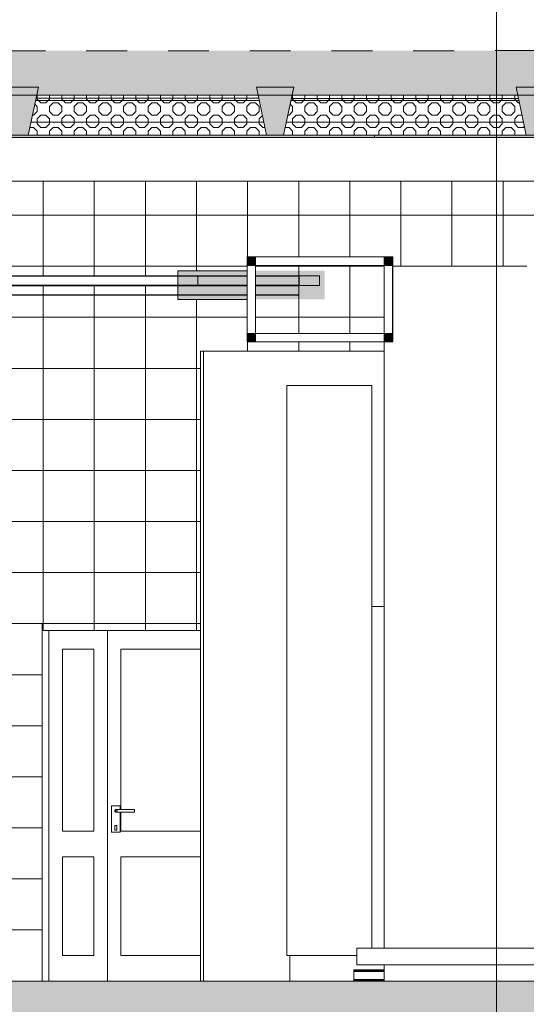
# Model space of a CAD drawing. Header units: millimetres. Extents: x -47038 to 86296, y -75637 to 48966.
# Tile 146 of 174: x 48020 to 50995, y 35644 to 41429. Entities that reach past the tile are written whole.
import ezdxf

# ---------------------------------------------------------------- set-up
doc = ezdxf.new("R2010")
doc.units = ezdxf.units.MM
doc.linetypes.add('Przerywana (2)', pattern=[48, 24, -24])
for name, color, linetype, lineweight, true_color in [('00 - odbojniki_Nr_pióra__95', 7, 'Continuous', 20, 0x7c7c7c), ('00 - SUFIT Z BLACHY_Nr_pióra__95', 7, 'Continuous', 20, 0x7c7c7c), ('01 - myjnia_Nr_pióra__95', 7, 'Continuous', 25, 0x7c7c7c), ('0_Nr_pióra__95', 7, 'Continuous', 20, 0x7c7c7c), ('280-A Dachy Powłoki_Nr_pióra__95', 7, 'Continuous', 20, 0x7c7c7c), ('410-K Osie główne_Nr_pióra__95', 7, 'Continuous', 20, 0x7c7c7c), ('420-K Ściany_Nr_pióra__95', 7, 'Continuous', 20, 0x7c7c7c), ('450-K Belki nośne_Nr_pióra__95', 7, 'Continuous', 25, 0x7c7c7c), ('450-K Belki_Nr_pióra__95', 7, 'Continuous', 20, 0x7c7c7c), ('460 - Stropy_Nr_pióra__95', 7, 'Continuous', 20, 0x7c7c7c), ('Drzwi Archicad_Nr_pióra__95', 7, 'Continuous', 25, 0x7c7c7c)]:
    doc.layers.add(name, color=color, linetype=linetype, lineweight=lineweight, true_color=true_color)
doc.layers.add('299-A Wymiary Opisy', color=7, linetype='Continuous')
doc.layers.add('420-K Ściany', color=7, linetype='Continuous')
for name, color, linetype, lineweight in [('450-K Belki_Nr_pióra__13', 7, 'Continuous', 25), ('Nowe_420 - Wełna mineralna_Nr_pióra__93', 9, 'Continuous', 20), ('Nowe_Drzwi Archicad_Nr_pióra__93', 9, 'Continuous', 20), ('XREF', 8, 'Continuous', 9)]:
    doc.layers.add(name, color=color, linetype=linetype, lineweight=lineweight)

# ---------------------------------------------------------------- blocks, each defined once
blk = doc.blocks.new('ElemPrzekroju_341_1', base_point=(5044, -99.42))
at = {"layer": '01 - myjnia_Nr_pióra__95', "color": 8, "linetype": 'Continuous', "lineweight": 13, "true_color": 0x7c7c7c}
for p, q in [((2468.71, 281.08), (2544.12, 281.08)), ((2468.71, 276.08), (2544.28, 276.08))]:
    blk.add_line(p, q, dxfattribs=at)
blk = doc.blocks.new('ElemPrzekroju_342_1', base_point=(5044, -99.42))
at = {"layer": '01 - myjnia_Nr_pióra__95', "linetype": 'Continuous', "lineweight": 20, "true_color": 0x7c7c7c}
blk.add_hatch(color=8, dxfattribs=at).paths.add_polyline_path([(2468.71, 326.08), (2463.71, 326.08), (2463.71, 321.08), (2468.71, 321.08)])
at = {"layer": '01 - myjnia_Nr_pióra__95', "color": 8, "linetype": 'Continuous', "lineweight": 20, "true_color": 0x7c7c7c}
for p, q in [((2463.71, 326.08), (2463.71, 321.08)), ((2468.71, 326.08), (2463.71, 326.08)), ((2468.71, 326.08), (2468.71, 321.08)), ((2468.71, 321.08), (2463.71, 321.08))]:
    blk.add_line(p, q, dxfattribs=at)
blk = doc.blocks.new('ElemPrzekroju_343_1', base_point=(5044, -99.42))
at = {"layer": '01 - myjnia_Nr_pióra__95', "linetype": 'Continuous', "lineweight": 20, "true_color": 0x7c7c7c}
blk.add_hatch(color=8, dxfattribs=at).paths.add_polyline_path([(2549.29, 326.08), (2544.29, 326.08), (2544.29, 321.08), (2549.29, 321.08)])
at = {"layer": '01 - myjnia_Nr_pióra__95', "color": 8, "linetype": 'Continuous', "lineweight": 20, "true_color": 0x7c7c7c}
for p, q in [((2544.29, 326.08), (2544.29, 321.08)), ((2549.29, 326.08), (2544.29, 326.08)), ((2549.29, 326.08), (2549.29, 321.08)), ((2549.29, 321.08), (2544.29, 321.08))]:
    blk.add_line(p, q, dxfattribs=at)
blk = doc.blocks.new('A$C67FE79C0')
at = {"layer": '01 - myjnia_Nr_pióra__95', "linetype": 'Continuous', "lineweight": 5}
for points in [[(455.63, 425.5), (450.63, 425.5), (450.63, 420.5), (455.63, 420.5)], [(536.21, 425.5), (531.21, 425.5), (531.21, 420.5), (536.21, 420.5)], [(455.63, 380.5), (450.63, 380.5), (450.63, 375.5), (455.63, 375.5)], [(531.25, 380.5), (531.25, 375.5), (536.25, 375.5), (536.25, 380.5)]]:
    blk.add_hatch(color=8, dxfattribs=at).paths.add_polyline_path(points)
at = {"layer": '280-A Dachy Powłoki_Nr_pióra__95', "linetype": 'Continuous', "lineweight": 5}
for points in [[(2971.45, 546.91), (24.72, 546.59), (24.72, 545.08), (2971.45, 545.41)], [(24.72, 545.08), (24.72, 520.99), (156.12, 521.01), (155.24, 525.13), (177.24, 525.13), (176.36, 521.01), (307.01, 521.02), (306.14, 525.13), (328.14, 525.13), (327.26, 521.03), (457, 521.04), (456.12, 525.13), (478.12, 525.13), (477.25, 521.04), (609.45, 521.06), (608.58, 525.13), (630.58, 525.13), (629.71, 521.06), (758.24, 521.07), (757.37, 525.13), (779.37, 525.13), (778.51, 521.08), (905.7, 521.09), (904.84, 525.13), (926.84, 525.13), (925.98, 521.09), (1058.53, 521.11), (1057.67, 525.13), (1079.67, 525.13), (1078.81, 521.11), (1207.44, 521.12), (1206.58, 525.13), (1228.58, 525.13), (1227.73, 521.13), (1358.14, 521.14), (1357.28, 525.13), (1379.28, 525.13), (1378.43, 521.14), (1515.84, 521.16), (1514.99, 525.13), (1536.99, 525.13), (1536.14, 521.16), (1673.31, 521.17), (1672.46, 525.13), (1694.46, 525.13), (1693.62, 521.18), (1792.42, 521.19), (1791.5, 525.13), (1827.5, 525.13), (1826.59, 521.19), (1959.72, 521.21), (1958.88, 525.13), (1980.88, 525.13), (1980.04, 521.21), (2110.56, 521.22), (2109.73, 525.13), (2131.73, 525.13), (2130.89, 521.22), (2261.08, 521.24), (2260.18, 525.13), (2296.18, 525.13), (2295.28, 521.24), (2394.9, 521.25), (2394, 525.13), (2430, 525.13), (2429.11, 521.26), (2561.6, 521.27), (2560.77, 525.13), (2582.77, 525.13), (2581.95, 521.27), (2712.14, 521.29), (2711.32, 525.13), (2733.32, 525.13), (2732.5, 521.29), (2862.17, 521.31), (2861.35, 525.13), (2883.35, 525.13), (2882.54, 521.31), (2971.45, 521.32), (2971.45, 545.41)], [(327.15, 520.52), (457.1, 520.54), (457, 521.04), (327.26, 521.03)], [(477.14, 520.54), (609.56, 520.56), (609.45, 521.06), (477.25, 521.04)]]:
    blk.add_hatch(color=8, dxfattribs=at).paths.add_polyline_path(points)
at = {"layer": '450-K Belki nośne_Nr_pióra__95', "linetype": 'Continuous', "lineweight": 5}
for points in [[(306.14, 525.13), (312.14, 497.03), (322.14, 497.02), (328.14, 525.13)], [(456.12, 525.13), (462.12, 497.03), (472.12, 497.02), (478.12, 525.13)], [(608.58, 525.13), (614.58, 497.03), (624.58, 497.02), (630.58, 525.13)]]:
    blk.add_hatch(color=8, dxfattribs=at).paths.add_polyline_path(points)
at = {"layer": '460 - Stropy_Nr_pióra__95', "linetype": 'Continuous', "lineweight": 5}
for points in [[(668.83, 0), (-27.77, 0), (-27.77, -10), (668.83, -10)], [(-27.77, -25), (-15.72, -25), (-15.72, -25.05), (24.28, -25.05), (2971.45, -25.05), (3011.45, -25.05), (3011.45, -25), (3023.5, -25), (3023.5, -10.05), (2768.83, -10.05), (2768.83, -15), (668.83, -15), (668.83, -10.05), (-27.77, -10.05)]]:
    blk.add_hatch(color=8, dxfattribs=at).paths.add_polyline_path(points)
at = {"color": 8, "lineweight": 5}
for p, q in [((327.15, 520.51), (322.14, 497.03)), ((457.11, 520.52), (327.15, 520.51)), ((462.12, 497.03), (457.11, 520.52)), ((477.14, 520.51), (472.12, 497.03)), ((609.56, 520.52), (477.14, 520.51)), ((614.58, 497.03), (609.56, 520.52)), ((322.14, 497.03), (462.12, 497.03)), ((472.12, 497.03), (614.58, 497.03)), ((481.07, 414.4), (481.07, 408.7)), ((481.23, 414.4), (481.07, 414.4)), ((481.23, 408.7), (481.23, 414.4)), ((481.07, 408.7), (481.23, 408.7))]:
    blk.add_line(p, q, dxfattribs=at)
at = {"layer": '00 - odbojniki_Nr_pióra__95', "color": 8, "linetype": 'Continuous', "lineweight": 5}
for p, q in [((515.11, 18.89), (515.11, 19.22)), ((515.11, 18.29), (515.12, 18.74)), ((515.11, 17.59), (515.11, 18.29)), ((515.11, 16.67), (515.11, 17.59)), ((515.12, 19.39), (515.12, 19.22)), ((515.12, 19.39), (2847.36, 19.39)), ((515.12, 19.22), (515.12, 18.73)), ((515.12, 18.73), (515.13, 17.94)), ((515.13, 17.94), (515.13, 16.92)), ((515.11, 15.6), (515.11, 16.67)), ((515.11, 14.45), (515.11, 15.6)), ((515.11, 13.29), (515.11, 14.45)), ((515.11, 12.22), (515.11, 13.29)), ((515.11, 11.3), (515.11, 12.22)), ((515.12, 14.45), (515.13, 14.45)), ((515.13, 16.92), (515.13, 15.72)), ((515.13, 15.72), (515.13, 14.45)), ((515.13, 14.45), (515.13, 13.17)), ((515.13, 13.17), (515.13, 11.97)), ((515.13, 11.97), (515.13, 10.95)), ((515.11, 10.6), (515.11, 11.3)), ((515.12, 10.15), (515.11, 10.6)), ((515.11, 9.67), (515.11, 10)), ((515.13, 10.95), (515.12, 10.16)), ((515.12, 10.16), (515.12, 9.67)), ((515.12, 9.67), (515.12, 9.5)), ((515.12, 9.5), (2847.36, 9.5))]:
    blk.add_line(p, q, dxfattribs=at)
at = {"layer": '00 - SUFIT Z BLACHY_Nr_pióra__95', "color": 8, "linetype": 'Continuous', "lineweight": 5}
for p, q in [((513.33, 6.5), (513.33, 6.36)), ((513.33, 6.36), (513.33, 6.5)), ((531.2, 6.5), (513.33, 6.5)), ((513.33, 6.36), (513.33, 6.17)), ((513.33, 6.17), (513.33, 6.36)), ((513.33, 6.17), (513.33, 6.03)), ((513.33, 6.03), (513.33, 6.17)), ((513.33, 5.54), (513.33, 6.03)), ((513.33, 6.03), (513.33, 5.53)), ((531.2, 6.03), (513.33, 6.03)), ((513.33, 5.53), (513.33, 5.54)), ((513.33, 5.53), (513.33, 0.97)), ((513.33, 5.53), (531.2, 5.53)), ((513.33, 0.96), (513.33, 0.97)), ((513.33, 0.97), (513.33, 0.47)), ((531.2, 0.97), (513.33, 0.97)), ((513.33, 0.47), (513.33, 0.96)), ((513.33, 0.34), (513.33, 0.47)), ((513.33, 0.47), (513.33, 0.34)), ((531.2, 0.47), (513.33, 0.47)), ((513.33, 0.13), (513.33, 0.34)), ((513.33, 0.34), (513.33, 0.13)), ((513.33, 0), (513.33, 0.13)), ((513.33, 0.13), (513.33, 0))]:
    blk.add_line(p, q, dxfattribs=at)
at = {"layer": '01 - myjnia_Nr_pióra__95', "color": 8, "linetype": 'Continuous', "lineweight": 5}
for p, q in [((450.63, 425.5), (450.63, 420.5)), ((455.63, 425.5), (450.63, 425.5)), ((455.63, 425.5), (531.21, 425.5)), ((455.63, 425.5), (455.63, 420.5)), ((531.21, 425.5), (531.21, 420.5)), ((536.21, 425.5), (531.21, 425.5)), ((536.21, 425.5), (536.22, 425.5)), ((536.21, 425.5), (536.21, 420.5)), ((536.22, 425.5), (536.22, 420.5)), ((450.63, 380.5), (450.63, 420.5)), ((455.63, 420.5), (450.63, 420.5)), ((455.63, 380.5), (455.63, 420.5)), ((455.63, 420.5), (531.04, 420.5)), ((531.04, 420.5), (531.21, 420.5)), ((531.04, 380.5), (531.04, 420.5)), ((536.21, 420.5), (531.21, 420.5)), ((536.04, 380.5), (536.04, 420.5)), ((536.13, 380.5), (536.13, 420.5)), ((536.13, 420), (614.98, 420)), ((536.21, 420.5), (536.22, 420.5)), ((450.63, 380.5), (450.63, 375.5)), ((455.63, 380.5), (450.63, 380.5)), ((455.63, 380.5), (531.04, 380.5)), ((455.63, 380.5), (455.63, 375.5)), ((531.04, 380.5), (531.25, 380.5)), ((531.2, 380.5), (531.2, 19.39)), ((531.25, 380.5), (531.25, 375.5)), ((536.25, 380.5), (531.25, 380.5)), ((536.25, 380.5), (536.25, 375.5)), ((536.27, 380.5), (536.25, 380.5)), ((536.27, 380.5), (536.27, 375.5)), ((455.63, 375.5), (450.63, 375.5)), ((455.63, 375.5), (531.2, 375.5)), ((536.25, 375.5), (531.25, 375.5)), ((536.27, 375.5), (536.25, 375.5)), ((423.26, 370), (425.04, 370)), ((423.26, 0), (423.26, 370)), ((426.72, 370), (425.04, 370)), ((425.04, 370), (425.04, 0)), ((431.61, 370), (426.72, 370)), ((437.29, 370), (431.61, 370)), ((443.7, 370), (437.29, 370)), ((450.76, 370), (443.7, 370)), ((458.37, 370), (450.76, 370)), ((466.46, 370), (458.37, 370)), ((474.92, 370), (466.46, 370)), ((483.65, 370), (474.92, 370)), ((492.54, 370), (483.65, 370)), ((501.48, 370), (492.54, 370)), ((510.38, 370), (501.48, 370)), ((519.11, 370), (510.38, 370)), ((527.57, 370), (519.11, 370)), ((531.2, 370), (527.57, 370)), ((473.91, 350), (474.29, 350)), ((473.91, 15), (473.91, 350)), ((474.29, 350), (475.42, 350)), ((475.42, 350), (477.26, 350)), ((477.26, 350), (479.76, 350)), ((479.76, 350), (482.84, 350)), ((482.84, 350), (486.41, 350)), ((486.41, 350), (490.36, 350)), ((490.36, 350), (494.57, 350)), ((494.57, 350), (498.91, 350)), ((498.91, 350), (503.25, 350)), ((503.25, 350), (507.46, 350)), ((507.46, 350), (511.41, 350)), ((511.41, 350), (514.98, 350)), ((514.98, 350), (518.06, 350)), ((518.06, 350), (520.56, 350)), ((520.56, 350), (522.41, 350)), ((522.41, 350), (523.53, 350)), ((523.53, 350), (523.91, 350)), ((523.91, 19.39), (523.91, 350)), ((523.91, 220), (531.2, 220)), ((473.91, 15), (474.29, 15)), ((474.29, 15), (475.42, 15)), ((475.42, 15), (477.26, 15)), ((475.68, 15), (475.68, 0)), ((477.26, 15), (479.76, 15)), ((479.76, 15), (482.84, 15)), ((482.84, 15), (486.41, 15)), ((486.41, 15), (490.36, 15)), ((490.36, 15), (494.57, 15)), ((494.57, 15), (498.91, 15)), ((498.91, 15), (503.25, 15)), ((503.25, 15), (507.46, 15)), ((507.46, 15), (511.41, 15)), ((511.41, 15), (514.98, 15)), ((514.98, 15), (515.11, 15)), ((531.2, 9.5), (531.2, 0))]:
    blk.add_line(p, q, dxfattribs=at)
at = {"layer": '0_Nr_pióra__95', "color": 8, "linetype": 'Continuous', "lineweight": 5}
for p, q in [((2974.13, 470), (36.92, 470)), ((330.93, 414.4), (330.93, 470)), ((360.93, 414.4), (360.93, 470)), ((390.93, 414.4), (390.93, 470)), ((420.93, 417.33), (420.93, 470)), ((450.93, 425.5), (450.93, 470)), ((480.93, 425.5), (480.93, 470)), ((510.93, 425.5), (510.93, 470)), ((540.93, 420), (540.93, 470)), ((570.93, 420), (570.93, 470)), ((600.93, 420), (600.93, 470)), ((36.92, 450), (2974.13, 450)), ((450.63, 420.5), (450.63, 425.5)), ((450.63, 425.5), (531.21, 425.5)), ((531.21, 425.5), (536.13, 425.5)), ((536.13, 425.5), (536.13, 420.5)), ((36.92, 420), (450.63, 420)), ((409.99, 414.4), (409.99, 417.33)), ((409.99, 417.33), (450.63, 417.33)), ((450.63, 417.33), (450.63, 420.5)), ((455.63, 420.5), (455.63, 380.5)), ((531.21, 420.5), (455.63, 420.5)), ((455.63, 420), (531.21, 420)), ((480.93, 380.5), (480.93, 420.5)), ((510.93, 380.5), (510.93, 420.5)), ((531.21, 380.5), (531.21, 420.5)), ((536.13, 420.5), (536.13, 420)), ((536.13, 420), (614.98, 420)), ((36.92, 414.4), (409.99, 414.4)), ((409.99, 414.4), (409.99, 403.16)), ((421.63, 414.4), (409.99, 414.4)), ((409.99, 414.4), (409.99, 408.7)), ((421.63, 408.7), (421.63, 414.4)), ((409.99, 408.86), (36.92, 408.86)), ((330.93, 206), (330.93, 408.86)), ((360.93, 206), (360.93, 408.86)), ((390.93, 206), (390.93, 408.86)), ((409.99, 400.5), (409.99, 408.86)), ((409.99, 408.7), (421.63, 408.7)), ((450.63, 400.5), (409.99, 400.5)), ((420.93, 206), (420.93, 400.5)), ((450.63, 380.5), (450.63, 400.5)), ((36.92, 390), (450.63, 390)), ((455.63, 390), (531.21, 390)), ((450.63, 375.5), (450.63, 380.5)), ((455.63, 380.5), (531.21, 380.5)), ((531.2, 375.5), (450.63, 375.5)), ((450.93, 370), (450.93, 375.5)), ((480.93, 370), (480.93, 375.5)), ((510.93, 370), (510.93, 375.5)), ((531.2, 370), (531.2, 375.5)), ((423.26, 206), (423.26, 370)), ((423.26, 370), (531.2, 370)), ((36.92, 360), (423.26, 360)), ((36.92, 330), (423.26, 330)), ((36.92, 300), (423.26, 300)), ((36.92, 270), (423.26, 270)), ((36.92, 240), (423.26, 240)), ((36.92, 210), (423.26, 210)), ((330.23, 0), (330.23, 206)), ((330.23, 206), (423.26, 206)), ((36.92, 180), (330.23, 180)), ((36.92, 150), (330.23, 150)), ((36.92, 120), (330.23, 120)), ((36.92, 90), (330.23, 90)), ((36.92, 60), (330.23, 60)), ((36.92, 30), (330.23, 30)), ((330.23, 0), (330.23, 25)), ((36.92, 0), (330.23, 0))]:
    blk.add_line(p, q, dxfattribs=at)
at = {"layer": '280-A Dachy Powłoki_Nr_pióra__95', "color": 8, "linetype": 'Przerywana (2)', "lineweight": 5}
blk.add_line((2972.22, 546.91), (23.28, 546.59), dxfattribs=at)
at = {"layer": '280-A Dachy Powłoki_Nr_pióra__95', "color": 8, "linetype": 'Continuous', "lineweight": 5}
blk.add_line((2972.22, 520.82), (23.28, 520.49), dxfattribs=at)
at = {"layer": '299-A Wymiary Opisy', "color": 8, "linetype": 'Continuous', "lineweight": 5}
blk.add_line((597.05, 0), (84.33, 0), dxfattribs=at)
at = {"layer": '410-K Osie główne_Nr_pióra__95', "color": 8, "linetype": 'Continuous', "lineweight": 5}
blk.add_line((597.12, 900), (597.12, -300), dxfattribs=at)
at = {"layer": '420-K Ściany_Nr_pióra__95', "color": 8, "linetype": 'Continuous', "lineweight": 5}
blk.add_line((2912.59, 470), (25.06, 470), dxfattribs=at)
at = {"layer": '450-K Belki nośne_Nr_pióra__95', "color": 8, "linetype": 'Continuous', "lineweight": 5}
for p, q in [((306.14, 525.13), (328.14, 525.13)), ((328.14, 525.13), (322.14, 497.02)), ((456.12, 525.13), (462.12, 497.03)), ((456.12, 525.13), (478.12, 525.13)), ((478.12, 525.13), (472.12, 497.02)), ((608.58, 525.13), (614.58, 497.03)), ((608.58, 525.13), (630.58, 525.13)), ((312.14, 497.03), (322.14, 497.02)), ((462.12, 497.03), (472.12, 497.02))]:
    blk.add_line(p, q, dxfattribs=at)
at = {"layer": '450-K Belki_Nr_pióra__13', "color": 8, "linetype": 'Continuous', "lineweight": 5}
for p, q in [((326.79, 518.82), (457.47, 518.82)), ((476.73, 518.63), (609.97, 518.63))]:
    blk.add_line(p, q, dxfattribs=at)
at = {"layer": '450-K Belki_Nr_pióra__95', "color": 8, "linetype": 'Continuous', "lineweight": 5, "extrusion": (0, 0, -1)}
for points in [[(-450.63, 400.5), (-409.99, 417.33), (-409.99, 400.5)], [(-409.99, 417.33), (-450.63, 400.5), (-450.63, 417.33)], [(-496.28, 400.5), (-455.63, 417.33), (-455.63, 400.5)], [(-455.63, 417.33), (-496.28, 400.5), (-496.28, 417.33)]]:
    blk.add_solid(points, dxfattribs=at)
at = {"layer": '460 - Stropy_Nr_pióra__95', "color": 8, "linetype": 'Continuous', "lineweight": 5}
for p, q in [((457.78, 517.37), (326.48, 517.37)), ((610.24, 517.37), (476.47, 517.37)), ((460.51, 504.57), (323.75, 504.57)), ((612.97, 504.57), (473.73, 504.57)), ((668.83, 0), (31.78, 0))]:
    blk.add_line(p, q, dxfattribs=at)
at = {"layer": 'Drzwi Archicad_Nr_pióra__95', "color": 8, "linetype": 'Continuous', "lineweight": 5}
for p, q in [((330.23, 25), (330.23, 210)), ((330.23, 210), (423.26, 210)), ((334.2, 206), (334.2, 195)), ((368.6, 206), (334.2, 206)), ((368.6, 0), (368.6, 206)), ((368.6, 206), (423.26, 206)), ((334.2, 195), (334.2, 15)), ((342.2, 88), (342.2, 195)), ((342.2, 195), (360.6, 195)), ((360.59, 195), (360.59, 88)), ((360.6, 88), (360.6, 195)), ((360.6, 88), (360.6, 195)), ((360.6, 195), (360.6, 88)), ((376.6, 195), (376.6, 100.7)), ((423.26, 195), (376.6, 195)), ((376.1, 103), (371.1, 103)), ((371.1, 103), (371.1, 87.5)), ((372.91, 100.14), (372.9, 100)), ((372.9, 100), (372.91, 99.86)), ((372.95, 100.27), (372.91, 100.14)), ((372.91, 99.86), (372.95, 99.73)), ((373.02, 100.39), (372.95, 100.27)), ((372.95, 99.73), (373.02, 99.61)), ((373.11, 100.49), (373.02, 100.39)), ((373.02, 99.61), (373.11, 99.51)), ((373.21, 100.58), (373.11, 100.49)), ((373.11, 99.51), (373.21, 99.42)), ((373.33, 100.65), (373.21, 100.58)), ((373.21, 99.42), (373.33, 99.35)), ((373.24, 100.14), (373.23, 100)), ((373.23, 100), (373.24, 99.86)), ((373.28, 100.27), (373.24, 100.14)), ((373.24, 99.86), (373.28, 99.73)), ((373.34, 100.39), (373.28, 100.27)), ((373.28, 99.73), (373.34, 99.61)), ((373.46, 100.69), (373.33, 100.65)), ((373.33, 99.35), (373.46, 99.31)), ((373.42, 100.49), (373.34, 100.39)), ((373.34, 99.61), (373.42, 99.51)), ((373.51, 100.58), (373.42, 100.49)), ((373.42, 99.51), (373.51, 99.42)), ((373.6, 100.7), (373.46, 100.69)), ((373.46, 99.31), (373.6, 99.3)), ((373.6, 100.7), (373.86, 100.7)), ((373.6, 99.3), (373.86, 99.3)), ((373.86, 100.7), (374.56, 100.7)), ((373.86, 99.3), (374.56, 99.3)), ((374.2, 100.14), (374.19, 100)), ((374.19, 100), (374.2, 99.86)), ((374.22, 100.27), (374.2, 100.14)), ((374.2, 99.86), (374.22, 99.73)), ((374.26, 100.39), (374.22, 100.27)), ((374.22, 99.73), (374.26, 99.61)), ((374.3, 100.49), (374.26, 100.39)), ((374.26, 99.61), (374.3, 99.51)), ((374.36, 100.58), (374.3, 100.49)), ((374.3, 99.51), (374.36, 99.42)), ((374.56, 100.7), (375.51, 100.7)), ((374.56, 99.3), (375.51, 99.3)), ((375.51, 100.7), (384.61, 100.7)), ((375.51, 99.3), (384.61, 99.3)), ((376.1, 100.7), (376.1, 103)), ((376.1, 87.5), (376.1, 99.3)), ((376.6, 99.3), (376.6, 88)), ((384.61, 100.7), (384.61, 100.69)), ((384.61, 100.69), (384.61, 100.65)), ((384.61, 100.65), (384.61, 100.58)), ((384.61, 100.58), (384.61, 100.49)), ((384.61, 100.49), (384.61, 100.39)), ((384.61, 100.39), (384.61, 100.27)), ((384.61, 100.27), (384.61, 100.14)), ((384.61, 100.14), (384.61, 100)), ((384.61, 100), (384.61, 99.86)), ((384.61, 99.86), (384.61, 99.73)), ((384.61, 99.73), (384.61, 99.61)), ((384.61, 99.61), (384.61, 99.51)), ((384.61, 99.51), (384.61, 99.42)), ((384.61, 99.42), (384.61, 99.35)), ((384.61, 99.35), (384.61, 99.31)), ((384.61, 99.31), (384.61, 99.3)), ((360.6, 88), (342.2, 88)), ((371.1, 87.5), (376.1, 87.5)), ((373, 88.7), (373, 91.3)), ((373, 91.3), (374.2, 91.3)), ((374.2, 88.7), (373, 88.7)), ((374.2, 91.3), (374.2, 88.7)), ((376.6, 88), (423.26, 88)), ((342.2, 15), (342.2, 73)), ((342.2, 73), (360.6, 73)), ((360.59, 73), (360.59, 15)), ((360.6, 15), (360.6, 73)), ((360.6, 15), (360.6, 73)), ((360.6, 73), (360.6, 15)), ((376.6, 73), (376.6, 15)), ((423.26, 73), (376.6, 73)), ((334.2, 15), (334.2, 0)), ((360.6, 15), (342.2, 15)), ((376.6, 15), (423.26, 15))]:
    blk.add_line(p, q, dxfattribs=at)
at = {"layer": 'Nowe_420 - Wełna mineralna_Nr_pióra__93', "color": 8, "linetype": 'Continuous', "lineweight": 5}
for p, q in [((327.15, 520.51), (322.14, 497.03)), ((326.03, 515.27), (327.4, 513.9)), ((457.11, 520.52), (327.15, 520.51)), ((327.4, 518.14), (327.4, 520.51)), ((327.4, 518.14), (329.52, 516.02)), ((329.52, 516.02), (332.52, 516.02)), ((332.52, 516.02), (334.64, 518.14)), ((334.64, 518.14), (334.64, 520.51)), ((334.64, 513.9), (336.76, 516.02)), ((336.76, 516.02), (339.76, 516.02)), ((339.76, 516.02), (341.89, 513.9)), ((341.89, 518.14), (341.89, 520.51)), ((341.89, 518.14), (344.01, 516.02)), ((344.01, 516.02), (347.01, 516.02)), ((347.01, 516.02), (349.13, 518.14)), ((349.13, 518.14), (349.13, 520.51)), ((349.13, 513.9), (351.25, 516.02)), ((351.25, 516.02), (354.25, 516.02)), ((354.25, 516.02), (356.37, 513.9)), ((356.37, 518.14), (356.37, 520.51)), ((356.37, 518.14), (358.49, 516.02)), ((358.49, 516.02), (361.49, 516.02)), ((361.49, 516.02), (363.61, 518.14)), ((363.61, 518.14), (363.61, 520.51)), ((363.61, 513.9), (365.73, 516.02)), ((365.73, 516.02), (368.73, 516.02)), ((368.73, 516.02), (370.86, 513.9)), ((370.86, 518.14), (370.86, 520.51)), ((370.86, 518.14), (372.98, 516.02)), ((372.98, 516.02), (375.98, 516.02)), ((375.98, 516.02), (378.1, 518.14)), ((378.1, 518.14), (378.1, 520.51)), ((378.1, 513.9), (380.22, 516.02)), ((380.22, 516.02), (383.22, 516.02)), ((383.22, 516.02), (385.34, 513.9)), ((385.34, 518.14), (385.34, 520.52)), ((385.34, 518.14), (387.46, 516.02)), ((387.46, 516.02), (390.46, 516.02)), ((390.46, 516.02), (392.58, 518.14)), ((392.58, 518.14), (392.58, 520.52)), ((392.58, 513.9), (394.71, 516.02)), ((394.71, 516.02), (397.71, 516.02)), ((397.71, 516.02), (399.83, 513.9)), ((399.83, 518.14), (399.83, 520.52)), ((399.83, 518.14), (401.95, 516.02)), ((401.95, 516.02), (404.95, 516.02)), ((404.95, 516.02), (407.07, 518.14)), ((407.07, 518.14), (407.07, 520.52)), ((407.07, 513.9), (409.19, 516.02)), ((409.19, 516.02), (412.19, 516.02)), ((412.19, 516.02), (414.31, 513.9)), ((414.31, 518.14), (414.31, 520.52)), ((414.31, 518.14), (416.43, 516.02)), ((416.43, 516.02), (419.43, 516.02)), ((419.43, 516.02), (421.55, 518.14)), ((421.55, 518.14), (421.55, 520.52)), ((421.55, 513.9), (423.68, 516.02)), ((423.68, 516.02), (426.68, 516.02)), ((426.68, 516.02), (428.8, 513.9)), ((428.8, 518.14), (428.8, 520.52)), ((428.8, 518.14), (430.92, 516.02)), ((430.92, 516.02), (433.92, 516.02)), ((433.92, 516.02), (436.04, 518.14)), ((436.04, 518.14), (436.04, 520.52)), ((436.04, 513.9), (438.16, 516.02)), ((438.16, 516.02), (441.16, 516.02)), ((441.16, 516.02), (443.28, 513.9)), ((443.28, 518.14), (443.28, 520.52)), ((443.28, 518.14), (445.4, 516.02)), ((445.4, 516.02), (448.4, 516.02)), ((448.4, 516.02), (450.52, 518.14)), ((450.52, 518.14), (450.52, 520.52)), ((450.52, 513.9), (452.65, 516.02)), ((452.65, 516.02), (455.65, 516.02)), ((455.65, 516.02), (457.77, 513.9)), ((462.12, 497.03), (457.11, 520.52)), ((477.14, 520.51), (472.12, 497.03)), ((476.02, 515.27), (477.39, 513.9)), ((609.56, 520.52), (477.14, 520.51)), ((477.39, 518.14), (477.39, 520.51)), ((477.39, 518.14), (479.51, 516.02)), ((479.51, 516.02), (482.51, 516.02)), ((482.51, 516.02), (484.63, 518.14)), ((484.63, 518.14), (484.63, 520.51)), ((484.63, 513.9), (486.75, 516.02)), ((486.75, 516.02), (489.75, 516.02)), ((489.75, 516.02), (491.87, 513.9)), ((491.87, 518.14), (491.87, 520.51)), ((491.87, 518.14), (493.99, 516.02)), ((493.99, 516.02), (496.99, 516.02)), ((496.99, 516.02), (499.12, 518.14)), ((499.12, 518.14), (499.12, 520.51)), ((499.12, 513.9), (501.24, 516.02)), ((501.24, 516.02), (504.24, 516.02)), ((504.24, 516.02), (506.36, 513.9)), ((506.36, 518.14), (506.36, 520.51)), ((506.36, 518.14), (508.48, 516.02)), ((508.48, 516.02), (511.48, 516.02)), ((511.48, 516.02), (513.6, 518.14)), ((513.6, 518.14), (513.6, 520.51)), ((513.6, 513.9), (515.72, 516.02)), ((515.72, 516.02), (518.72, 516.02)), ((518.72, 516.02), (520.84, 513.9)), ((520.84, 518.14), (520.84, 520.52)), ((520.84, 518.14), (522.97, 516.02)), ((522.97, 516.02), (525.97, 516.02)), ((525.97, 516.02), (528.09, 518.14)), ((528.09, 518.14), (528.09, 520.52)), ((528.09, 513.9), (530.21, 516.02)), ((530.21, 516.02), (533.21, 516.02)), ((533.21, 516.02), (535.33, 513.9)), ((535.33, 518.14), (535.33, 520.52)), ((535.33, 518.14), (537.45, 516.02)), ((537.45, 516.02), (540.45, 516.02)), ((540.45, 516.02), (542.57, 518.14)), ((542.57, 518.14), (542.57, 520.52)), ((542.57, 513.9), (544.69, 516.02)), ((544.69, 516.02), (547.69, 516.02)), ((547.69, 516.02), (549.81, 513.9)), ((549.81, 518.14), (549.81, 520.52)), ((549.81, 518.14), (551.94, 516.02)), ((551.94, 516.02), (554.94, 516.02)), ((554.94, 516.02), (557.06, 518.14)), ((557.06, 518.14), (557.06, 520.52)), ((557.06, 513.9), (559.18, 516.02)), ((559.18, 516.02), (562.18, 516.02)), ((562.18, 516.02), (564.3, 513.9)), ((564.3, 518.14), (564.3, 520.52)), ((564.3, 518.14), (566.42, 516.02)), ((566.42, 516.02), (569.42, 516.02)), ((569.42, 516.02), (571.54, 518.14)), ((571.54, 518.14), (571.54, 520.52)), ((571.54, 513.9), (573.66, 516.02)), ((573.66, 516.02), (576.66, 516.02)), ((576.66, 516.02), (578.79, 513.9)), ((578.79, 518.14), (578.79, 520.52)), ((578.79, 518.14), (580.91, 516.02)), ((580.91, 516.02), (583.91, 516.02)), ((583.91, 516.02), (586.03, 518.14)), ((586.03, 518.14), (586.03, 520.52)), ((586.03, 513.9), (588.15, 516.02)), ((588.15, 516.02), (591.15, 516.02)), ((591.15, 516.02), (593.27, 513.9)), ((593.27, 518.14), (593.27, 520.52)), ((593.27, 518.14), (595.39, 516.02)), ((595.39, 516.02), (598.39, 516.02)), ((598.39, 516.02), (600.51, 518.14)), ((600.51, 518.14), (600.51, 520.52)), ((600.51, 513.9), (602.63, 516.02)), ((602.63, 516.02), (605.63, 516.02)), ((605.63, 516.02), (607.76, 513.9)), ((607.76, 518.14), (607.76, 520.52)), ((607.76, 518.14), (609.88, 516.02)), ((614.58, 497.03), (609.56, 520.52)), ((609.88, 516.02), (610.52, 516.02)), ((325.28, 508.77), (327.4, 510.9)), ((327.4, 510.9), (327.4, 513.9)), ((334.64, 510.9), (334.64, 513.9)), ((334.64, 510.9), (336.76, 508.77)), ((339.76, 508.77), (341.89, 510.9)), ((341.89, 510.9), (341.89, 513.9)), ((349.13, 510.9), (349.13, 513.9)), ((349.13, 510.9), (351.25, 508.77)), ((354.25, 508.77), (356.37, 510.9)), ((356.37, 510.9), (356.37, 513.9)), ((363.61, 510.9), (363.61, 513.9)), ((363.61, 510.9), (365.73, 508.77)), ((368.73, 508.77), (370.86, 510.9)), ((370.86, 510.9), (370.86, 513.9)), ((378.1, 510.9), (378.1, 513.9)), ((378.1, 510.9), (380.22, 508.77)), ((383.22, 508.77), (385.34, 510.9)), ((385.34, 510.9), (385.34, 513.9)), ((392.58, 510.9), (392.58, 513.9)), ((392.58, 510.9), (394.71, 508.77)), ((397.71, 508.77), (399.83, 510.9)), ((399.83, 510.9), (399.83, 513.9)), ((407.07, 510.9), (407.07, 513.9)), ((407.07, 510.9), (409.19, 508.77)), ((412.19, 508.77), (414.31, 510.9)), ((414.31, 510.9), (414.31, 513.9)), ((421.55, 510.9), (421.55, 513.9)), ((421.55, 510.9), (423.68, 508.77)), ((426.68, 508.77), (428.8, 510.9)), ((428.8, 510.9), (428.8, 513.9)), ((436.04, 510.9), (436.04, 513.9)), ((436.04, 510.9), (438.16, 508.77)), ((441.16, 508.77), (443.28, 510.9)), ((443.28, 510.9), (443.28, 513.9)), ((450.52, 510.9), (450.52, 513.9)), ((450.52, 510.9), (452.65, 508.77)), ((455.65, 508.77), (457.77, 510.9)), ((457.77, 510.9), (457.77, 513.9)), ((475.27, 508.78), (477.39, 510.9)), ((477.39, 510.9), (477.39, 513.9)), ((484.63, 510.9), (484.63, 513.9)), ((484.63, 510.9), (486.75, 508.78)), ((489.75, 508.78), (491.87, 510.9)), ((491.87, 510.9), (491.87, 513.9)), ((499.12, 510.9), (499.12, 513.9)), ((499.12, 510.9), (501.24, 508.78)), ((504.24, 508.78), (506.36, 510.9)), ((506.36, 510.9), (506.36, 513.9)), ((513.6, 510.9), (513.6, 513.9)), ((513.6, 510.9), (515.72, 508.78)), ((518.72, 508.78), (520.84, 510.9)), ((520.84, 510.9), (520.84, 513.9)), ((528.09, 510.9), (528.09, 513.9)), ((528.09, 510.9), (530.21, 508.78)), ((533.21, 508.78), (535.33, 510.9)), ((535.33, 510.9), (535.33, 513.9)), ((542.57, 510.9), (542.57, 513.9)), ((542.57, 510.9), (544.69, 508.78)), ((547.69, 508.78), (549.81, 510.9)), ((549.81, 510.9), (549.81, 513.9)), ((557.06, 510.9), (557.06, 513.9)), ((557.06, 510.9), (559.18, 508.78)), ((562.18, 508.78), (564.3, 510.9)), ((564.3, 510.9), (564.3, 513.9)), ((571.54, 510.9), (571.54, 513.9)), ((571.54, 510.9), (573.66, 508.78)), ((576.66, 508.78), (578.79, 510.9)), ((578.79, 510.9), (578.79, 513.9)), ((586.03, 510.9), (586.03, 513.9)), ((586.03, 510.9), (588.15, 508.78)), ((591.15, 508.78), (593.27, 510.9)), ((593.27, 510.9), (593.27, 513.9)), ((600.51, 510.9), (600.51, 513.9)), ((600.51, 510.9), (602.63, 508.78)), ((605.63, 508.78), (607.76, 510.9)), ((607.76, 510.9), (607.76, 513.9)), ((324.64, 508.77), (325.28, 508.77)), ((327.4, 506.65), (329.52, 508.77)), ((327.4, 503.65), (327.4, 506.65)), ((327.4, 503.65), (329.52, 501.53)), ((329.52, 508.77), (332.52, 508.77)), ((332.52, 508.77), (334.64, 506.65)), ((332.52, 501.53), (334.64, 503.65)), ((334.64, 503.65), (334.64, 506.65)), ((336.76, 508.77), (339.76, 508.77)), ((341.89, 506.65), (344.01, 508.77)), ((341.89, 503.65), (341.89, 506.65)), ((341.89, 503.65), (344.01, 501.53)), ((344.01, 508.77), (347.01, 508.77)), ((347.01, 508.77), (349.13, 506.65)), ((347.01, 501.53), (349.13, 503.65)), ((349.13, 503.65), (349.13, 506.65)), ((351.25, 508.77), (354.25, 508.77)), ((356.37, 506.65), (358.49, 508.77)), ((356.37, 503.65), (356.37, 506.65)), ((356.37, 503.65), (358.49, 501.53)), ((358.49, 508.77), (361.49, 508.77)), ((361.49, 508.77), (363.61, 506.65)), ((361.49, 501.53), (363.61, 503.65)), ((363.61, 503.65), (363.61, 506.65)), ((365.73, 508.77), (368.73, 508.77)), ((370.86, 506.65), (372.98, 508.77)), ((370.86, 503.65), (370.86, 506.65)), ((370.86, 503.65), (372.98, 501.53)), ((372.98, 508.77), (375.98, 508.77)), ((375.98, 508.77), (378.1, 506.65)), ((375.98, 501.53), (378.1, 503.65)), ((378.1, 503.65), (378.1, 506.65)), ((380.22, 508.77), (383.22, 508.77)), ((385.34, 506.65), (387.46, 508.77)), ((385.34, 503.65), (385.34, 506.65)), ((385.34, 503.65), (387.46, 501.53)), ((387.46, 508.77), (390.46, 508.77)), ((390.46, 508.77), (392.58, 506.65)), ((390.46, 501.53), (392.58, 503.65)), ((392.58, 503.65), (392.58, 506.65)), ((394.71, 508.77), (397.71, 508.77)), ((399.83, 506.65), (401.95, 508.77)), ((399.83, 503.65), (399.83, 506.65)), ((399.83, 503.65), (401.95, 501.53)), ((401.95, 508.77), (404.95, 508.77)), ((404.95, 508.77), (407.07, 506.65)), ((404.95, 501.53), (407.07, 503.65)), ((407.07, 503.65), (407.07, 506.65)), ((409.19, 508.77), (412.19, 508.77)), ((414.31, 506.65), (416.43, 508.77)), ((414.31, 503.65), (414.31, 506.65)), ((414.31, 503.65), (416.43, 501.53)), ((416.43, 508.77), (419.43, 508.77)), ((419.43, 508.77), (421.55, 506.65)), ((419.43, 501.53), (421.55, 503.65)), ((421.55, 503.65), (421.55, 506.65)), ((423.68, 508.77), (426.68, 508.77)), ((428.8, 506.65), (430.92, 508.77)), ((428.8, 503.65), (428.8, 506.65)), ((428.8, 503.65), (430.92, 501.53)), ((430.92, 508.77), (433.92, 508.77)), ((433.92, 508.77), (436.04, 506.65)), ((433.92, 501.53), (436.04, 503.65)), ((436.04, 503.65), (436.04, 506.65)), ((438.16, 508.77), (441.16, 508.77)), ((443.28, 506.65), (445.4, 508.77)), ((443.28, 503.65), (443.28, 506.65)), ((443.28, 503.65), (445.4, 501.53)), ((445.4, 508.77), (448.4, 508.77)), ((448.4, 508.77), (450.52, 506.65)), ((448.4, 501.53), (450.52, 503.65)), ((450.52, 503.65), (450.52, 506.65)), ((452.65, 508.77), (455.65, 508.77)), ((457.77, 506.65), (459.66, 508.55)), ((457.77, 503.65), (457.77, 506.65)), ((457.77, 503.65), (459.89, 501.53)), ((474.63, 508.78), (475.27, 508.78)), ((477.39, 506.65), (479.51, 508.78)), ((477.39, 503.65), (477.39, 506.65)), ((477.39, 503.65), (479.51, 501.53)), ((479.51, 508.78), (482.51, 508.78)), ((482.51, 508.78), (484.63, 506.65)), ((482.51, 501.53), (484.63, 503.65)), ((484.63, 503.65), (484.63, 506.65)), ((486.75, 508.78), (489.75, 508.78)), ((491.87, 506.65), (493.99, 508.78)), ((491.87, 503.65), (491.87, 506.65)), ((491.87, 503.65), (493.99, 501.53)), ((493.99, 508.78), (496.99, 508.78)), ((496.99, 508.78), (499.12, 506.65)), ((496.99, 501.53), (499.12, 503.65)), ((499.12, 503.65), (499.12, 506.65)), ((501.24, 508.78), (504.24, 508.78)), ((506.36, 506.65), (508.48, 508.78)), ((506.36, 503.65), (506.36, 506.65)), ((506.36, 503.65), (508.48, 501.53)), ((508.48, 508.78), (511.48, 508.78)), ((511.48, 508.78), (513.6, 506.65)), ((511.48, 501.53), (513.6, 503.65)), ((513.6, 503.65), (513.6, 506.65)), ((515.72, 508.78), (518.72, 508.78)), ((520.84, 506.65), (522.97, 508.78)), ((520.84, 503.65), (520.84, 506.65)), ((520.84, 503.65), (522.97, 501.53)), ((522.97, 508.78), (525.97, 508.78)), ((525.97, 508.78), (528.09, 506.65)), ((525.97, 501.53), (528.09, 503.65)), ((528.09, 503.65), (528.09, 506.65)), ((530.21, 508.78), (533.21, 508.78)), ((535.33, 506.65), (537.45, 508.78)), ((535.33, 503.65), (535.33, 506.65)), ((535.33, 503.65), (537.45, 501.53)), ((537.45, 508.78), (540.45, 508.78)), ((540.45, 508.78), (542.57, 506.65)), ((540.45, 501.53), (542.57, 503.65)), ((542.57, 503.65), (542.57, 506.65)), ((544.69, 508.78), (547.69, 508.78)), ((549.81, 506.65), (551.94, 508.78)), ((549.81, 503.65), (549.81, 506.65)), ((549.81, 503.65), (551.94, 501.53)), ((551.94, 508.78), (554.94, 508.78)), ((554.94, 508.78), (557.06, 506.65)), ((554.94, 501.53), (557.06, 503.65)), ((557.06, 503.65), (557.06, 506.65)), ((559.18, 508.78), (562.18, 508.78)), ((564.3, 506.65), (566.42, 508.78)), ((564.3, 503.65), (564.3, 506.65)), ((564.3, 503.65), (566.42, 501.53)), ((566.42, 508.78), (569.42, 508.78)), ((569.42, 508.78), (571.54, 506.65)), ((569.42, 501.53), (571.54, 503.65)), ((571.54, 503.65), (571.54, 506.65)), ((573.66, 508.78), (576.66, 508.78)), ((578.79, 506.65), (580.91, 508.78)), ((578.79, 503.65), (578.79, 506.65)), ((578.79, 503.65), (580.91, 501.53)), ((580.91, 508.78), (583.91, 508.78)), ((583.91, 508.78), (586.03, 506.65)), ((583.91, 501.53), (586.03, 503.65)), ((586.03, 503.65), (586.03, 506.65)), ((588.15, 508.78), (591.15, 508.78)), ((593.27, 506.65), (595.39, 508.78)), ((593.27, 503.65), (593.27, 506.65)), ((593.27, 503.65), (595.39, 501.53)), ((595.39, 508.78), (598.39, 508.78)), ((598.39, 508.78), (600.51, 506.65)), ((598.39, 501.53), (600.51, 503.65)), ((600.51, 503.65), (600.51, 506.65)), ((602.63, 508.78), (605.63, 508.78)), ((607.76, 506.65), (609.88, 508.78)), ((607.76, 503.65), (607.76, 506.65)), ((607.76, 503.65), (609.88, 501.53)), ((609.88, 508.78), (612.07, 508.78)), ((323.1, 501.53), (325.28, 501.53)), ((325.28, 501.53), (327.4, 499.41)), ((327.4, 497.03), (327.4, 499.41)), ((329.52, 501.53), (332.52, 501.53)), ((334.64, 499.41), (336.76, 501.53)), ((334.64, 497.03), (334.64, 499.41)), ((336.76, 501.53), (339.76, 501.53)), ((339.76, 501.53), (341.89, 499.41)), ((341.89, 497.03), (341.89, 499.41)), ((344.01, 501.53), (347.01, 501.53)), ((349.13, 499.41), (351.25, 501.53)), ((349.13, 497.03), (349.13, 499.41)), ((351.25, 501.53), (354.25, 501.53)), ((354.25, 501.53), (356.37, 499.41)), ((356.37, 497.03), (356.37, 499.41)), ((358.49, 501.53), (361.49, 501.53)), ((363.61, 499.41), (365.73, 501.53)), ((363.61, 497.03), (363.61, 499.41)), ((365.73, 501.53), (368.73, 501.53)), ((368.73, 501.53), (370.86, 499.41)), ((370.86, 497.03), (370.86, 499.41)), ((372.98, 501.53), (375.98, 501.53)), ((378.1, 499.41), (380.22, 501.53)), ((378.1, 497.03), (378.1, 499.41)), ((380.22, 501.53), (383.22, 501.53)), ((383.22, 501.53), (385.34, 499.41)), ((385.34, 497.03), (385.34, 499.41)), ((387.46, 501.53), (390.46, 501.53)), ((392.58, 499.41), (394.71, 501.53)), ((392.58, 497.03), (392.58, 499.41)), ((394.71, 501.53), (397.71, 501.53)), ((397.71, 501.53), (399.83, 499.41)), ((399.83, 497.03), (399.83, 499.41)), ((401.95, 501.53), (404.95, 501.53)), ((407.07, 499.41), (409.19, 501.53)), ((407.07, 497.03), (407.07, 499.41)), ((409.19, 501.53), (412.19, 501.53)), ((412.19, 501.53), (414.31, 499.41)), ((414.31, 497.03), (414.31, 499.41)), ((416.43, 501.53), (419.43, 501.53)), ((421.55, 499.41), (423.68, 501.53)), ((421.55, 497.03), (421.55, 499.41)), ((423.68, 501.53), (426.68, 501.53)), ((426.68, 501.53), (428.8, 499.41)), ((428.8, 497.03), (428.8, 499.41)), ((430.92, 501.53), (433.92, 501.53)), ((436.04, 499.41), (438.16, 501.53)), ((436.04, 497.03), (436.04, 499.41)), ((438.16, 501.53), (441.16, 501.53)), ((441.16, 501.53), (443.28, 499.41)), ((443.28, 497.03), (443.28, 499.41)), ((445.4, 501.53), (448.4, 501.53)), ((450.52, 499.41), (452.65, 501.53)), ((450.52, 497.03), (450.52, 499.41)), ((452.65, 501.53), (455.65, 501.53)), ((455.65, 501.53), (457.77, 499.41)), ((457.77, 497.03), (457.77, 499.41)), ((459.89, 501.53), (461.16, 501.53)), ((473.09, 501.53), (475.27, 501.53)), ((475.27, 501.53), (477.39, 499.41)), ((477.39, 497.03), (477.39, 499.41)), ((479.51, 501.53), (482.51, 501.53)), ((484.63, 499.41), (486.75, 501.53)), ((484.63, 497.03), (484.63, 499.41)), ((486.75, 501.53), (489.75, 501.53)), ((489.75, 501.53), (491.87, 499.41)), ((491.87, 497.03), (491.87, 499.41)), ((493.99, 501.53), (496.99, 501.53)), ((499.12, 499.41), (501.24, 501.53)), ((499.12, 497.03), (499.12, 499.41)), ((501.24, 501.53), (504.24, 501.53)), ((504.24, 501.53), (506.36, 499.41)), ((506.36, 497.03), (506.36, 499.41)), ((508.48, 501.53), (511.48, 501.53)), ((513.6, 499.41), (515.72, 501.53)), ((513.6, 497.03), (513.6, 499.41)), ((515.72, 501.53), (518.72, 501.53)), ((518.72, 501.53), (520.84, 499.41)), ((520.84, 497.03), (520.84, 499.41)), ((522.97, 501.53), (525.97, 501.53)), ((528.09, 499.41), (530.21, 501.53)), ((528.09, 497.03), (528.09, 499.41)), ((530.21, 501.53), (533.21, 501.53)), ((533.21, 501.53), (535.33, 499.41)), ((535.33, 497.03), (535.33, 499.41)), ((537.45, 501.53), (540.45, 501.53)), ((542.57, 499.41), (544.69, 501.53)), ((542.57, 497.03), (542.57, 499.41)), ((544.69, 501.53), (547.69, 501.53)), ((547.69, 501.53), (549.81, 499.41)), ((549.81, 497.03), (549.81, 499.41)), ((551.94, 501.53), (554.94, 501.53)), ((557.06, 499.41), (559.18, 501.53)), ((557.06, 497.03), (557.06, 499.41)), ((559.18, 501.53), (562.18, 501.53)), ((562.18, 501.53), (564.3, 499.41)), ((564.3, 497.03), (564.3, 499.41)), ((566.42, 501.53), (569.42, 501.53)), ((571.54, 499.41), (573.66, 501.53)), ((571.54, 497.03), (571.54, 499.41)), ((573.66, 501.53), (576.66, 501.53)), ((576.66, 501.53), (578.79, 499.41)), ((578.79, 497.03), (578.79, 499.41)), ((580.91, 501.53), (583.91, 501.53)), ((586.03, 499.41), (588.15, 501.53)), ((586.03, 497.03), (586.03, 499.41)), ((588.15, 501.53), (591.15, 501.53)), ((591.15, 501.53), (593.27, 499.41)), ((593.27, 497.03), (593.27, 499.41)), ((595.39, 501.53), (598.39, 501.53)), ((600.51, 499.41), (602.63, 501.53)), ((600.51, 497.03), (600.51, 499.41)), ((602.63, 501.53), (605.63, 501.53)), ((605.63, 501.53), (607.76, 499.41)), ((607.76, 497.03), (607.76, 499.41)), ((609.88, 501.53), (612.88, 501.53)), ((612.88, 501.53), (613.49, 502.14)), ((275.5, 497.03), (525.51, 497.03)), ((525.51, 495.63), (275.5, 495.63)), ((322.14, 497.03), (462.12, 497.03)), ((472.12, 497.03), (614.58, 497.03)), ((525.51, 497.03), (775.51, 497.03)), ((525.51, 495.63), (525.51, 497.03)), ((525.51, 497.03), (525.51, 495.63)), ((775.51, 495.63), (525.51, 495.63))]:
    blk.add_line(p, q, dxfattribs=at)
at = {"layer": 'Nowe_420 - Wełna mineralna_Nr_pióra__93', "color": 8, "linetype": 'Continuous', "lineweight": 5, "extrusion": (0, 0, -1)}
for points in [[(-525.51, 495.63), (-275.5, 497.03), (-275.5, 495.63)], [(-275.5, 497.03), (-525.51, 495.63), (-525.51, 497.03)], [(-775.51, 495.63), (-525.51, 497.03), (-525.51, 495.63)], [(-525.51, 497.03), (-775.51, 495.63), (-775.51, 497.03)]]:
    blk.add_solid(points, dxfattribs=at)
at = {"layer": 'Nowe_Drzwi Archicad_Nr_pióra__93', "color": 8, "linetype": 'Continuous', "lineweight": 5}
for p, q in [((450.63, 414.4), (31.38, 414.4)), ((450.63, 414.24), (31.38, 414.24)), ((481.07, 414.4), (455.63, 414.4)), ((481.07, 414.24), (455.63, 414.24)), ((481.07, 414.4), (481.07, 408.7)), ((481.23, 414.4), (481.07, 414.4)), ((493.07, 414.4), (481.23, 414.4)), ((481.23, 414.4), (481.23, 408.7)), ((493.07, 414.4), (493.07, 408.7)), ((450.63, 408.86), (31.38, 408.86)), ((67.24, 408.7), (450.63, 408.7)), ((67.24, 408.54), (450.63, 408.54)), ((481.07, 408.86), (455.63, 408.86)), ((455.63, 408.7), (481.07, 408.7)), ((455.63, 408.54), (481.07, 408.54)), ((481.07, 408.7), (481.07, 408.54)), ((481.23, 408.7), (481.07, 408.7)), ((481.07, 408.54), (481.07, 403.16)), ((493.07, 408.7), (481.23, 408.7)), ((67.39, 403.16), (450.63, 403.16)), ((67.39, 403), (450.63, 403)), ((455.63, 403.16), (481.07, 403.16)), ((455.63, 403), (481.07, 403)), ((481.07, 403.16), (481.07, 403))]:
    blk.add_line(p, q, dxfattribs=at)
at = {"layer": '420-K Ściany', "color": 8, "lineweight": 5}
for name in ['ElemPrzekroju_342_1', 'ElemPrzekroju_343_1', 'ElemPrzekroju_341_1']:
    blk.add_blockref(name, (3030.93, 0), dxfattribs=at)

msp = doc.modelspace()

# ---------------------------------------------------------------- block references
at = {"layer": 'XREF', "xscale": 10, "yscale": 10, "zscale": 10, "rotation": 360}
msp.add_blockref('A$C67FE79C0', (44848.7, 35780.4), dxfattribs=at)

doc.saveas('drawing.dxf')
